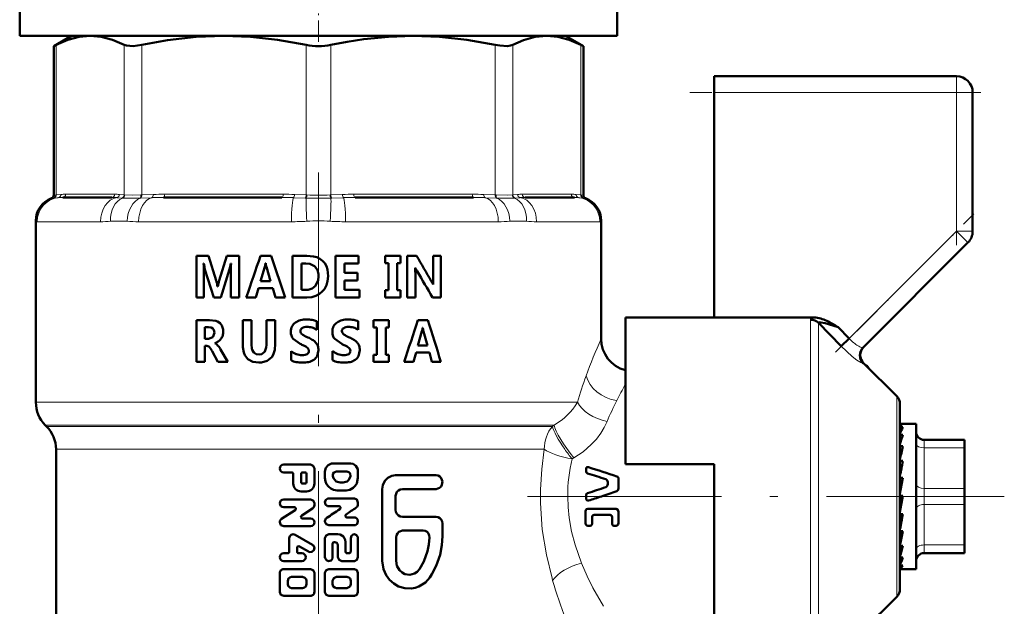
# Model space of a CAD drawing. Extents: x -1351 to 1763, y -1300 to 612.
# Tile 37 of 81: x -57 to 4, y -93 to -57. Entities that reach past the tile are written whole.
import ezdxf

# ---------------------------------------------------------------- set-up
doc = ezdxf.new("R2010")
doc.units = 0
doc.linetypes.add('DASHDOT', pattern=[18.5, 12, -3, 0.5, -3])

msp = doc.modelspace()

# ---------------------------------------------------------------- linework, layer by layer
at = {"color": 7, "linetype": 'DASHDOT', "lineweight": 18, "ltscale": 0.109586}
msp.add_line((-38.398, -58.139), (-38.398, -53.756), dxfattribs=at)
at = {"color": 7, "lineweight": 50}
for p, q in [((-56.898, -57.773), (-56.898, -55.773)), ((-19.898, -57.773), (-19.898, -55.773)), ((-56.898, -57.773), (-19.898, -57.773)), ((-53.698, -57.773), (-54.794, -58.406)), ((-52.534, -57.773), (-44.253, -57.773)), ((-44.253, -57.773), (-38.398, -57.773)), ((-38.398, -57.773), (-32.543, -57.773)), ((-32.543, -57.773), (-24.263, -57.773)), ((-23.098, -57.773), (-22.002, -58.406)), ((-54.642, -58.328), (-54.794, -58.406)), ((-54.794, -67.628), (-54.794, -58.406)), ((-22.002, -58.406), (-22.155, -58.328)), ((-22.002, -67.628), (-22.002, -58.406)), ((-13.898, -61.273), (-13.898, -60.273)), ((-13.898, -60.273), (1.102, -60.273)), ((-13.898, -75.202), (-13.898, -61.273)), ((2.102, -61.273), (2.102, -69.859)), ((-51.2, -67.773), (-54.237, -67.773)), ((-40.663, -67.773), (-47.996, -67.773)), ((-28.8, -67.773), (-36.133, -67.773)), ((-22.559, -67.773), (-25.597, -67.773)), ((-55.898, -80.445), (-55.898, -69.22)), ((-20.898, -69.22), (-20.898, -76.523)), ((-4.68, -77.055), (1.809, -70.566)), ((-45.95, -71.383), (-45.201, -71.383)), ((-45.95, -73.96), (-45.95, -71.383)), ((-45.511, -71.866), (-45.497, -71.866)), ((-45.201, -71.383), (-44.731, -72.911)), ((-44.546, -72.907), (-44.069, -71.383)), ((-44.069, -71.383), (-43.3, -71.383)), ((-43.828, -71.866), (-43.815, -71.866)), ((-43.3, -71.383), (-43.3, -73.96)), ((-41.984, -71.383), (-41.331, -71.383)), ((-41.679, -71.843), (-41.666, -71.843)), ((-41.331, -71.383), (-40.454, -73.96)), ((-40.006, -71.383), (-39.128, -71.383)), ((-40.006, -73.96), (-40.006, -71.383)), ((-39.448, -73.49), (-39.448, -71.853)), ((-39.448, -71.853), (-39.175, -71.853)), ((-37.356, -71.383), (-35.929, -71.383)), ((-37.356, -73.96), (-37.356, -71.383)), ((-36.798, -71.853), (-36.798, -72.43)), ((-36.798, -71.853), (-35.929, -71.853)), ((-35.929, -71.383), (-35.929, -71.853)), ((-34.273, -71.383), (-33.331, -71.383)), ((-34.273, -71.829), (-34.273, -71.383)), ((-34.273, -71.829), (-34.07, -71.829)), ((-34.07, -73.514), (-34.07, -71.829)), ((-33.531, -71.829), (-33.531, -73.514)), ((-33.531, -71.829), (-33.331, -71.829)), ((-33.331, -71.383), (-33.331, -71.829)), ((-32.902, -71.383), (-32.331, -71.383)), ((-32.902, -73.96), (-32.902, -71.383)), ((-31.308, -71.383), (-30.827, -71.383)), ((-31.308, -72.808), (-31.308, -71.383)), ((-30.827, -71.383), (-30.827, -73.96)), ((-45.491, -72.535), (-45.491, -73.96)), ((-44.879, -73.96), (-45.426, -72.226)), ((-43.902, -72.208), (-44.452, -73.96)), ((-43.835, -73.96), (-43.835, -72.418)), ((-41.988, -72.942), (-41.722, -72.067)), ((-41.625, -72.075), (-41.361, -72.942)), ((-36.798, -72.43), (-35.988, -72.43)), ((-35.988, -72.43), (-35.988, -72.901)), ((-32.414, -72.127), (-32.408, -72.127)), ((-41.988, -72.942), (-41.361, -72.942)), ((-36.798, -72.901), (-36.798, -73.49)), ((-36.798, -72.901), (-35.988, -72.901)), ((-32.401, -72.544), (-32.401, -73.96)), ((-44.648, -73.279), (-44.638, -73.279)), ((-42.106, -73.389), (-42.277, -73.96)), ((-42.106, -73.389), (-41.233, -73.389)), ((-41.059, -73.96), (-41.233, -73.389)), ((-39.448, -73.49), (-39.172, -73.49)), ((-36.798, -73.49), (-35.87, -73.49)), ((-35.87, -73.49), (-35.87, -73.96)), ((-34.273, -73.514), (-34.07, -73.514)), ((-34.273, -73.96), (-34.273, -73.514)), ((-33.531, -73.514), (-33.331, -73.514)), ((-33.331, -73.514), (-33.331, -73.96)), ((-31.302, -73.162), (-31.296, -73.162)), ((-45.95, -73.96), (-45.491, -73.96)), ((-44.879, -73.96), (-44.452, -73.96)), ((-43.835, -73.96), (-43.3, -73.96)), ((-42.867, -73.96), (-42.277, -73.96)), ((-41.059, -73.96), (-40.454, -73.96)), ((-40.006, -73.96), (-39.128, -73.96)), ((-37.356, -73.96), (-35.87, -73.96)), ((-34.273, -73.96), (-33.331, -73.96)), ((-32.902, -73.96), (-32.401, -73.96)), ((-31.342, -73.96), (-30.827, -73.96)), ((-45.95, -75.369), (-45.138, -75.369)), ((-45.95, -77.947), (-45.95, -75.369)), ((-43.086, -75.369), (-42.545, -75.369)), ((-43.086, -76.859), (-43.086, -75.369)), ((-42.545, -75.369), (-42.545, -76.867)), ((-41.625, -75.369), (-41.074, -75.369)), ((-41.625, -76.889), (-41.625, -75.369)), ((-41.074, -75.369), (-41.074, -76.832)), ((-38.511, -75.42), (-38.511, -75.958)), ((-35.946, -75.42), (-35.946, -75.958)), ((-34.988, -75.369), (-34.036, -75.369)), ((-34.988, -75.815), (-34.988, -75.369)), ((-34.036, -75.369), (-34.036, -75.815)), ((-32.245, -75.369), (-31.626, -75.369)), ((-19.398, -75.202), (-19.398, -84.273)), ((-13.898, -75.202), (-19.398, -75.202)), ((-7.708, -75.202), (-13.898, -75.202)), ((-6.036, -76.979), (-7.439, -75.535)), ((-45.441, -76.53), (-45.441, -75.798)), ((-45.441, -75.798), (-45.207, -75.798)), ((-44.843, -76.143), (-44.947, -76.42)), ((-34.988, -75.815), (-34.784, -75.815)), ((-34.784, -77.5), (-34.784, -75.815)), ((-34.238, -75.815), (-34.238, -77.5)), ((-34.238, -75.815), (-34.036, -75.815)), ((-32.249, -76.929), (-31.995, -76.054)), ((-31.955, -75.829), (-31.942, -75.829)), ((-31.903, -76.061), (-31.654, -76.929)), ((-6.568, -75.6), (-6.392, -75.701)), ((-6.392, -75.701), (-6.238, -75.791)), ((-6.238, -75.791), (-6.216, -75.804)), ((-6.216, -75.804), (-5.541, -76.502)), ((-45.441, -76.53), (-45.217, -76.53)), ((-44.947, -76.42), (-45.217, -76.53)), ((-44.816, -76.786), (-44.816, -76.793)), ((-39.533, -76.837), (-39.967, -76.529)), ((-36.962, -76.837), (-37.396, -76.529)), ((-6.036, -76.979), (-5.541, -76.502)), ((-45.441, -76.958), (-45.441, -77.947)), ((-45.441, -76.958), (-45.302, -76.958)), ((-44.621, -77.947), (-44.982, -77.282)), ((-44.459, -77.184), (-44.015, -77.947)), ((-40.098, -77.85), (-40.098, -77.274)), ((-38.404, -77.223), (-38.483, -77.586)), ((-37.527, -77.85), (-37.527, -77.274)), ((-35.84, -77.223), (-35.918, -77.586)), ((-32.362, -77.375), (-32.526, -77.947)), ((-32.362, -77.375), (-31.536, -77.375)), ((-32.249, -76.929), (-31.654, -76.929)), ((-31.373, -77.947), (-31.536, -77.375)), ((-45.95, -77.947), (-45.441, -77.947)), ((-44.621, -77.947), (-44.015, -77.947)), ((-34.988, -77.5), (-34.784, -77.5)), ((-34.988, -77.947), (-34.988, -77.5)), ((-34.988, -77.947), (-34.036, -77.947)), ((-34.238, -77.5), (-34.036, -77.5)), ((-34.036, -77.5), (-34.036, -77.947)), ((-33.102, -77.947), (-32.526, -77.947)), ((-31.373, -77.947), (-30.818, -77.947)), ((-2.603, -80.064), (-4.651, -78.016)), ((-4.488, -78.179), (-4.452, -78.165)), ((-4.449, -78.167), (-4.457, -78.21)), ((-4.452, -78.165), (-4.449, -78.167)), ((-4.333, -78.335), (-4.449, -78.167)), ((-2.398, -80.559), (-2.398, -91.987)), ((-55.234, -81.937), (-55.312, -81.859)), ((-2.376, -81.773), (-2.398, -81.775)), ((-2.398, -81.78), (-2.222, -81.78)), ((-2.398, -81.984), (-2.222, -81.984)), ((-2.376, -81.773), (-1.398, -81.773)), ((-1.398, -90.17), (-1.398, -81.773)), ((-2.398, -82.458), (-2.222, -82.458)), ((-2.398, -82.861), (-2.388, -83.039)), ((-0.898, -82.773), (1.602, -82.773)), ((1.602, -83.273), (1.602, -82.773)), ((-54.648, -83.352), (-54.648, -94.823)), ((-2.398, -83.171), (-2.222, -83.171)), ((-2.398, -83.482), (-2.372, -83.841)), ((1.602, -83.273), (1.602, -85.773)), ((-2.398, -83.652), (-2.377, -83.652)), ((-2.398, -84.079), (-2.222, -84.079)), ((1.602, -83.589), (1.602, -86.014)), ((-40.55, -84.298), (-38.896, -84.298)), ((-38.653, -84.543), (-38.653, -85.474)), ((-38.002, -85.119), (-38.002, -84.727)), ((-37.525, -84.237), (-36.406, -84.237)), ((-37.289, -84.727), (-36.636, -84.727)), ((-35.953, -84.727), (-35.953, -85.119)), ((-21.831, -84.518), (-21.831, -84.721)), ((-19.398, -84.273), (-13.898, -84.273)), ((-13.898, -84.273), (-13.898, -86.273)), ((-2.398, -84.278), (-2.348, -84.727)), ((-40.55, -84.788), (-40.063, -84.788)), ((-39.966, -85.474), (-39.966, -84.886)), ((-39.479, -85.376), (-39.479, -84.886)), ((-39.382, -84.788), (-39.236, -84.788)), ((-39.138, -84.886), (-39.138, -85.376)), ((-33.623, -84.961), (-31.113, -84.961)), ((-19.823, -85.77), (-19.823, -85.211)), ((-2.222, -85.125), (-2.398, -86.115)), ((-2.398, -85.125), (-2.222, -85.125)), ((-2.398, -85.2), (-2.31, -85.496)), ((-39.382, -85.474), (-39.236, -85.474)), ((-37.242, -85.903), (-36.682, -85.903)), ((-37.059, -85.413), (-36.863, -85.413)), ((-34.457, -90.262), (-34.457, -85.816)), ((-33.208, -85.816), (-31.113, -85.816)), ((-20.492, -85.512), (-20.492, -85.394)), ((-2.289, -85.496), (-2.31, -85.496)), ((1.602, -86.773), (1.602, -85.773)), ((-40.55, -86.453), (-38.896, -86.453)), ((-39.479, -85.963), (-39.138, -85.963)), ((-37.763, -86.392), (-36.179, -86.392)), ((-33.623, -86.244), (-33.623, -87.099)), ((-21.832, -86.4), (-21.831, -86.273)), ((-21.831, -86.273), (-21.831, -86.192)), ((-13.898, -86.273), (-13.898, -96.27)), ((-2.222, -86.243), (-2.398, -87.238)), ((-2.398, -86.243), (-2.222, -86.243)), ((-2.398, -87.184), (-2.31, -86.48)), ((-2.31, -86.48), (-2.268, -86.243)), ((1.602, -86.014), (1.602, -86.562)), ((1.602, -86.562), (1.602, -87.595)), ((-40.68, -87.662), (-39.84, -87.124)), ((-40.55, -86.943), (-39.893, -86.943)), ((-38.765, -87.015), (-39.44, -87.448)), ((-38.653, -86.698), (-38.653, -86.809)), ((-37.763, -86.882), (-37.124, -86.882)), ((-35.953, -86.637), (-35.953, -86.748)), ((-21.726, -87.031), (-19.977, -87.031)), ((1.602, -86.773), (1.602, -89.273)), ((-39.388, -87.629), (-38.896, -87.629)), ((-36.642, -87.568), (-36.179, -87.568)), ((-33.208, -87.526), (-31.113, -87.526)), ((-21.867, -87.936), (-21.867, -87.186)), ((-21.462, -87.962), (-21.462, -87.556)), ((-20.344, -87.402), (-21.325, -87.402)), ((-20.216, -87.962), (-20.216, -87.556)), ((-19.823, -87.898), (-19.823, -87.225)), ((-2.398, -88.121), (-2.34, -87.363)), ((-2.398, -87.363), (-2.222, -87.363)), ((1.602, -87.595), (1.602, -87.845)), ((-40.792, -87.874), (-40.792, -87.869)), ((-40.55, -88.119), (-38.896, -88.119)), ((-38.002, -87.813), (-38.002, -87.808)), ((-37.763, -88.058), (-36.179, -88.058)), ((-33.188, -88.381), (-31.914, -88.381)), ((-30.728, -87.954), (-30.728, -88.723)), ((-21.577, -88.088), (-21.726, -88.088)), ((-19.977, -88.088), (-20.111, -88.088)), ((1.602, -87.845), (1.602, -87.849)), ((1.602, -87.848), (1.602, -88.481)), ((-40.209, -89.686), (-40.209, -88.854)), ((-39.844, -88.641), (-38.774, -89.264)), ((-38.002, -90.029), (-38.002, -88.854)), ((-37.763, -88.609), (-37.195, -88.609)), ((-36.406, -89.686), (-36.406, -88.854)), ((-35.953, -88.854), (-35.953, -90.029)), ((-33.593, -90.262), (-33.593, -88.809)), ((-2.398, -88.685), (-2.375, -88.415)), ((-2.398, -88.943), (-2.368, -88.415)), ((-2.398, -88.415), (-2.222, -88.415)), ((-39.722, -89.448), (-39.722, -89.686)), ((-39.017, -89.688), (-39.576, -89.363)), ((-37.525, -89.196), (-37.525, -90.029)), ((-37.431, -89.099), (-37.383, -89.099)), ((-37.195, -90.029), (-37.195, -89.294)), ((-36.729, -89.099), (-36.729, -89.686)), ((-2.398, -89.4), (-2.394, -89.332)), ((-2.398, -89.596), (-2.385, -89.332)), ((-2.398, -89.332), (-2.222, -89.332)), ((1.602, -89.639), (1.602, -89.273)), ((-40.55, -89.784), (-40.307, -89.784)), ((-39.625, -89.784), (-39.43, -89.784)), ((-36.636, -89.784), (-36.498, -89.784)), ((-2.398, -90.057), (-2.222, -90.057)), ((-2.222, -90.057), (-2.26, -90.17)), ((-1.398, -90.773), (-1.398, -90.17)), ((1.602, -89.773), (-0.898, -89.773)), ((1.602, -89.773), (1.602, -89.639)), ((-40.55, -90.274), (-39.43, -90.274)), ((-40.55, -90.764), (-38.896, -90.764)), ((-37.763, -90.764), (-36.179, -90.764)), ((-36.961, -90.274), (-36.179, -90.274)), ((-2.398, -90.544), (-2.222, -90.544)), ((-2.398, -90.762), (-2.222, -90.762)), ((-2.277, -90.773), (-1.398, -90.773)), ((-40.792, -92.185), (-40.792, -91.009)), ((-40.063, -91.254), (-39.382, -91.254)), ((-38.653, -91.009), (-38.653, -92.185)), ((-38.002, -92.185), (-38.002, -91.009)), ((-37.289, -91.254), (-36.636, -91.254)), ((-35.953, -91.009), (-35.953, -92.185)), ((-40.307, -91.695), (-40.307, -91.499)), ((-40.063, -91.94), (-39.382, -91.94)), ((-39.138, -91.499), (-39.138, -91.695)), ((-37.525, -91.695), (-37.525, -91.499)), ((-37.289, -91.94), (-36.636, -91.94)), ((-36.406, -91.499), (-36.406, -91.695)), ((-40.55, -92.429), (-38.896, -92.429)), ((-37.763, -92.429), (-36.179, -92.429)), ((-2.603, -92.482), (-4.651, -94.53))]:
    msp.add_line(p, q, dxfattribs=at)
at = {"color": 7, "lineweight": 18}
for p, q in [((-54.642, -58.328), (-54.642, -67.615)), ((-50.425, -67.615), (-50.425, -58.328)), ((-49.343, -58.328), (-49.343, -67.615)), ((-39.164, -67.615), (-39.164, -58.328)), ((-37.633, -58.328), (-37.633, -67.615)), ((-27.454, -67.615), (-27.454, -58.328)), ((-26.371, -58.328), (-26.371, -67.615)), ((-22.155, -67.615), (-22.155, -58.328)), ((1.102, -60.273), (1.102, -61.273)), ((1.102, -61.273), (-13.898, -61.273)), ((1.102, -69.859), (1.102, -61.273)), ((1.102, -61.273), (2.102, -61.273)), ((-54.794, -67.628), (-54.663, -67.617)), ((-54.663, -67.617), (-54.642, -67.615)), ((-54.642, -67.615), (-54.348, -67.586)), ((-54.052, -67.573), (-51.015, -67.573)), ((-50.719, -67.586), (-50.425, -67.615)), ((-50.425, -67.615), (-50.403, -67.617)), ((-49.395, -67.617), (-49.343, -67.615)), ((-49.343, -67.615), (-48.634, -67.586)), ((-47.92, -67.573), (-40.587, -67.573)), ((-39.872, -67.586), (-39.164, -67.615)), ((-39.164, -67.615), (-39.111, -67.617)), ((-37.685, -67.617), (-37.633, -67.615)), ((-37.633, -67.615), (-36.924, -67.586)), ((-36.21, -67.573), (-28.877, -67.573)), ((-28.162, -67.586), (-27.454, -67.615)), ((-27.454, -67.615), (-27.402, -67.617)), ((-26.393, -67.617), (-26.371, -67.615)), ((-26.371, -67.615), (-26.078, -67.586)), ((-25.782, -67.573), (-22.744, -67.573)), ((-22.448, -67.586), (-22.155, -67.615)), ((-22.155, -67.615), (-22.134, -67.617)), ((-22.134, -67.617), (-22.002, -67.628)), ((-54.795, -67.809), (-54.924, -67.815)), ((-54.774, -67.807), (-54.795, -67.809)), ((-54.509, -67.785), (-54.774, -67.807)), ((-50.563, -67.807), (-50.885, -67.785)), ((-50.536, -67.809), (-50.563, -67.807)), ((-49.392, -67.807), (-49.448, -67.809)), ((-48.695, -67.785), (-49.392, -67.807)), ((-39.226, -67.807), (-39.946, -67.785)), ((-39.168, -67.809), (-39.226, -67.807)), ((-37.57, -67.807), (-37.629, -67.809)), ((-36.85, -67.785), (-37.57, -67.807)), ((-27.404, -67.807), (-28.101, -67.785)), ((-27.348, -67.809), (-27.404, -67.807)), ((-26.233, -67.807), (-26.26, -67.809)), ((-25.912, -67.785), (-26.233, -67.807)), ((-22.022, -67.807), (-22.288, -67.785)), ((-22.002, -67.809), (-22.022, -67.807)), ((-21.873, -67.815), (-22.002, -67.809)), ((-55.883, -69.247), (-55.898, -69.22)), ((-55.818, -69.273), (-51.9, -69.273)), ((-50.253, -69.247), (-51.272, -69.247)), ((-49.532, -69.273), (-40.072, -69.273)), ((-36.724, -69.273), (-27.264, -69.273)), ((-25.525, -69.247), (-26.544, -69.247)), ((-24.897, -69.273), (-20.979, -69.273)), ((-20.898, -69.22), (-20.913, -69.247)), ((-5.541, -76.502), (1.102, -69.859)), ((1.102, -69.859), (1.809, -70.566)), ((1.102, -69.859), (2.102, -69.859)), ((-7.934, -86.273), (-7.934, -75.336)), ((-7.439, -75.535), (-7.439, -86.273)), ((-55.898, -80.445), (-22.366, -80.445)), ((-2.603, -86.273), (-2.603, -80.064)), ((-55.312, -81.859), (-23.811, -81.859)), ((-55.234, -81.937), (-23.914, -81.937)), ((-23.914, -81.937), (-23.811, -81.859)), ((-0.898, -83.273), (-0.898, -82.773)), ((-54.648, -83.352), (-44.605, -83.352)), ((-44.605, -83.352), (-24.675, -83.352)), ((-24.675, -83.352), (-24.418, -83.352)), ((-0.898, -83.273), (-0.898, -85.773)), ((1.602, -83.273), (-0.898, -83.273)), ((-22.591, -83.889), (-22.697, -83.951)), ((-0.898, -86.773), (-0.898, -85.773)), ((-0.898, -85.773), (1.602, -85.773)), ((-7.934, -97.211), (-7.934, -86.273)), ((-7.439, -86.273), (-7.439, -97.011)), ((-2.603, -92.482), (-2.603, -86.273)), ((-0.898, -86.773), (-0.898, -89.273)), ((1.602, -86.773), (-0.898, -86.773)), ((-0.898, -89.639), (-0.898, -89.273)), ((-0.898, -89.273), (1.602, -89.273)), ((-0.898, -89.773), (-0.898, -89.639)), ((-23.902, -91.474), (-23.94, -91.338))]:
    msp.add_line(p, q, dxfattribs=at)
at = {"color": 7, "linetype": 'DASHDOT', "lineweight": 18, "ltscale": 0.257574}
msp.add_line((1.102, -70.718), (1.102, -60.415), dxfattribs=at)
at = {"color": 7, "linetype": 'DASHDOT', "lineweight": 18, "ltscale": 0.450015}
msp.add_line((2.602, -61.273), (-15.399, -61.273), dxfattribs=at)
at = {"color": 7, "linetype": 'DASHDOT', "lineweight": 18}
for p, q in [((-38.398, -66.218), (-38.398, -102.133)), ((-25.452, -86.273), (4.061, -86.273))]:
    msp.add_line(p, q, dxfattribs=at)
at = {"color": 7, "linetype": 'DASHDOT', "lineweight": 18, "ltscale": 0.302371}
msp.add_line((-6.384, -77.345), (2.168, -68.793), dxfattribs=at)
at = {"color": 7, "lineweight": 50}
for points in [[(-52.534, -57.773), (-53.213, -57.832), (-53.909, -58.014), (-54.642, -58.328)], [(-50.425, -58.328), (-51.159, -58.014), (-51.855, -57.833), (-52.534, -57.773)], [(-44.253, -57.773), (-45.975, -57.838), (-47.745, -58.039), (-49.343, -58.328)], [(-39.164, -58.328), (-40.932, -58.014), (-42.614, -57.833), (-44.253, -57.773)], [(-32.543, -57.773), (-34.073, -57.825), (-35.601, -57.977), (-36.62, -58.133), (-37.633, -58.328)], [(-27.454, -58.328), (-29.222, -58.014), (-30.903, -57.833), (-32.543, -57.773)], [(-24.263, -57.773), (-24.976, -57.838), (-25.709, -58.039), (-26.371, -58.328)], [(-22.155, -58.328), (-22.888, -58.014), (-23.584, -57.833), (-24.263, -57.773)], [(-49.343, -58.328), (-49.878, -58.403), (-50.281, -58.378), (-50.425, -58.328)], [(-26.371, -58.328), (-26.516, -58.378), (-26.7, -58.403), (-27.169, -58.378), (-27.454, -58.328)], [(-39.175, -71.853), (-38.929, -71.881), (-38.647, -72.023), (-38.6, -72.065)], [(-39.128, -71.383), (-38.712, -71.42), (-38.51, -71.475), (-38.319, -71.562), (-38.148, -71.686), (-38.01, -71.845), (-37.911, -72.032), (-37.847, -72.233), (-37.806, -72.639)], [(-38.6, -72.065), (-38.463, -72.272), (-38.402, -72.52), (-38.395, -72.645)], [(-38.395, -72.645), (-38.422, -72.907), (-38.602, -73.263)], [(-37.806, -72.639), (-37.834, -72.954), (-37.907, -73.208), (-38.032, -73.44), (-38.167, -73.601)], [(-38.602, -73.263), (-38.8, -73.412), (-39.046, -73.482), (-39.172, -73.49)], [(-38.167, -73.601), (-38.329, -73.736), (-38.561, -73.86), (-38.815, -73.933), (-39.128, -73.96)], [(-45.138, -75.369), (-44.758, -75.416), (-44.645, -75.457), (-44.49, -75.556), (-44.374, -75.702), (-44.3, -75.944), (-44.291, -76.069)], [(-7.439, -75.535), (-7.442, -75.52), (-7.435, -75.508), (-7.422, -75.499), (-7.387, -75.493), (-7.289, -75.499), (-7.034, -75.553), (-6.216, -75.804)], [(-45.207, -75.798), (-45.043, -75.821), (-44.944, -75.875), (-44.875, -75.968), (-44.843, -76.143)], [(-42.102, -77.994), (-42.462, -77.947), (-42.767, -77.785), (-42.96, -77.528), (-43.022, -77.366), (-43.077, -77.026), (-43.086, -76.859)], [(-42.545, -76.867), (-42.521, -77.121), (-42.496, -77.207), (-42.406, -77.366), (-42.257, -77.466), (-42.082, -77.494)], [(-41.074, -76.832), (-41.106, -77.204), (-41.201, -77.505), (-41.297, -77.662), (-41.567, -77.883), (-41.925, -77.984), (-42.102, -77.994)], [(-42.082, -77.494), (-41.914, -77.468), (-41.716, -77.308), (-41.637, -77.06), (-41.625, -76.889)], [(-38.896, -84.298), (-38.723, -84.371), (-38.653, -84.543)], [(-38.002, -84.727), (-37.951, -84.507), (-37.806, -84.332), (-37.598, -84.243), (-37.525, -84.237)], [(-37.521, -85.021), (-37.514, -84.895), (-37.444, -84.787), (-37.289, -84.727)], [(-36.636, -84.727), (-36.517, -84.762), (-36.433, -84.857), (-36.411, -85.021)], [(-36.406, -84.237), (-36.262, -84.262), (-36.079, -84.387), (-35.973, -84.581), (-35.953, -84.727)], [(-37.242, -85.903), (-37.48, -85.863), (-37.643, -85.783), (-37.784, -85.667), (-37.893, -85.52), (-37.967, -85.353), (-38.002, -85.119)], [(-37.059, -85.413), (-37.305, -85.34), (-37.479, -85.144), (-37.521, -85.021)], [(-36.411, -85.021), (-36.521, -85.252), (-36.618, -85.338), (-36.863, -85.413)], [(-35.953, -85.119), (-36.028, -85.466), (-36.12, -85.62), (-36.245, -85.747), (-36.452, -85.864), (-36.682, -85.903)], [(-34.457, -85.816), (-34.42, -85.567), (-34.297, -85.313), (-34.111, -85.123), (-33.858, -84.996), (-33.623, -84.961)], [(-31.113, -84.961), (-30.994, -84.982), (-30.881, -85.047), (-30.797, -85.144), (-30.73, -85.345), (-30.754, -85.544), (-30.814, -85.659), (-30.902, -85.747), (-31.113, -85.816)], [(-20.492, -85.394), (-20.502, -85.325), (-20.55, -85.245), (-20.61, -85.208)], [(-19.931, -85.033), (-19.876, -85.069), (-19.832, -85.146), (-19.823, -85.211)], [(-33.208, -85.816), (-33.334, -85.837), (-33.45, -85.897), (-33.542, -85.991), (-33.623, -86.244)], [(-20.61, -85.699), (-20.55, -85.661), (-20.502, -85.581), (-20.492, -85.512)], [(-19.823, -85.77), (-19.84, -85.857), (-19.931, -85.95)], [(-38.896, -86.453), (-38.723, -86.526), (-38.653, -86.698)], [(-37.763, -86.882), (-37.838, -86.87), (-37.959, -86.777), (-38.002, -86.631), (-37.951, -86.487), (-37.825, -86.401), (-37.763, -86.392)], [(-36.179, -86.392), (-36.016, -86.468), (-35.953, -86.637)], [(-21.684, -86.526), (-21.728, -86.53), (-21.789, -86.501), (-21.825, -86.444), (-21.832, -86.4)], [(-37.074, -87.063), (-37.042, -87.026), (-37.031, -86.977), (-37.044, -86.93), (-37.079, -86.895), (-37.124, -86.882)], [(-33.623, -87.099), (-33.601, -87.232), (-33.542, -87.352), (-33.449, -87.446), (-33.333, -87.506), (-33.208, -87.526)], [(-21.867, -87.186), (-21.853, -87.118), (-21.811, -87.062), (-21.726, -87.031)], [(-19.977, -87.031), (-19.862, -87.096), (-19.823, -87.224)], [(-36.692, -87.387), (-36.724, -87.424), (-36.735, -87.473), (-36.721, -87.52), (-36.687, -87.556), (-36.642, -87.568)], [(-36.179, -87.568), (-36.107, -87.581), (-35.992, -87.675), (-35.953, -87.819), (-35.999, -87.961), (-36.118, -88.048), (-36.179, -88.058)], [(-31.113, -87.526), (-30.994, -87.547), (-30.887, -87.607), (-30.802, -87.701), (-30.747, -87.821), (-30.728, -87.954)], [(-21.325, -87.402), (-21.425, -87.451), (-21.462, -87.556)], [(-20.216, -87.556), (-20.249, -87.453), (-20.344, -87.402)], [(-40.55, -88.119), (-40.722, -88.047), (-40.792, -87.874)], [(-37.763, -88.058), (-37.933, -87.984), (-38.002, -87.813)], [(-33.593, -88.809), (-33.573, -88.677), (-33.516, -88.558), (-33.426, -88.464), (-33.188, -88.381)], [(-31.914, -88.381), (-31.791, -88.404), (-31.681, -88.466), (-31.595, -88.564), (-31.542, -88.686), (-31.525, -88.821)], [(-21.726, -88.088), (-21.793, -88.07), (-21.853, -88.002), (-21.867, -87.936)], [(-21.462, -87.962), (-21.473, -88.017), (-21.523, -88.073), (-21.577, -88.088)], [(-20.111, -88.088), (-20.189, -88.046), (-20.216, -87.962)], [(-19.823, -87.898), (-19.848, -88.002), (-19.88, -88.046), (-19.977, -88.088)], [(-38.002, -88.854), (-37.932, -88.681), (-37.763, -88.609)], [(-37.195, -88.609), (-37.048, -88.633), (-36.86, -88.757), (-36.749, -88.953), (-36.729, -89.099)], [(-36.406, -88.854), (-36.365, -88.713), (-36.249, -88.621), (-36.176, -88.609), (-36.038, -88.662), (-35.962, -88.788), (-35.953, -88.854)], [(-31.525, -88.821), (-31.559, -89.24), (-31.641, -89.653), (-31.876, -90.306), (-32.149, -90.775)], [(-30.728, -88.723), (-30.761, -89.287), (-30.874, -89.892), (-31.106, -90.57), (-31.377, -91.09), (-31.505, -91.288)], [(-38.774, -89.264), (-38.716, -89.312), (-38.655, -89.453), (-38.688, -89.603), (-38.805, -89.703), (-38.958, -89.712), (-39.017, -89.688)], [(-37.195, -89.294), (-37.215, -89.207), (-37.272, -89.136), (-37.383, -89.099)], [(-37.525, -90.029), (-37.537, -90.104), (-37.624, -90.228), (-37.77, -90.274), (-37.912, -90.22), (-37.994, -90.091), (-38.002, -90.029)], [(-36.961, -90.274), (-37.129, -90.2), (-37.195, -90.029)], [(-36.729, -89.686), (-36.712, -89.743), (-36.679, -89.774), (-36.636, -89.784)], [(-35.953, -90.029), (-36.017, -90.2), (-36.179, -90.274)], [(-38.896, -90.764), (-38.723, -90.837), (-38.653, -91.009)], [(-38.002, -91.009), (-37.932, -90.836), (-37.763, -90.764)], [(-36.179, -90.764), (-36.016, -90.839), (-35.953, -91.009)], [(-31.505, -91.288), (-31.781, -91.595), (-32.19, -91.85), (-32.423, -91.927), (-32.643, -91.965), (-33.049, -91.952), (-33.442, -91.836), (-33.744, -91.664), (-34.005, -91.432), (-34.215, -91.149), (-34.381, -90.772), (-34.457, -90.262)], [(-32.149, -90.775), (-32.284, -90.927), (-32.453, -91.04), (-32.744, -91.116), (-33.044, -91.072), (-33.226, -90.977), (-33.381, -90.838), (-33.54, -90.565), (-33.593, -90.262)], [(-40.307, -91.499), (-40.26, -91.355), (-40.173, -91.28), (-40.063, -91.254)], [(-39.382, -91.254), (-39.238, -91.301), (-39.164, -91.389), (-39.138, -91.499)], [(-37.525, -91.499), (-37.458, -91.328), (-37.289, -91.254)], [(-36.636, -91.254), (-36.53, -91.281), (-36.448, -91.358), (-36.406, -91.499)], [(-40.063, -91.94), (-40.174, -91.913), (-40.28, -91.806), (-40.307, -91.695)], [(-39.138, -91.695), (-39.184, -91.839), (-39.272, -91.913), (-39.382, -91.94)], [(-37.289, -91.94), (-37.397, -91.912), (-37.482, -91.837), (-37.525, -91.695)], [(-36.406, -91.695), (-36.435, -91.814), (-36.471, -91.865), (-36.636, -91.94)], [(-40.55, -92.429), (-40.722, -92.357), (-40.792, -92.185)], [(-37.763, -92.429), (-37.933, -92.356), (-38.002, -92.185)], [(-35.953, -92.185), (-36.017, -92.355), (-36.179, -92.429)]]:
    msp.add_lwpolyline(points, dxfattribs=at)
at = {"color": 7, "lineweight": 18}
for points in [[(-50.403, -67.617), (-49.892, -67.628), (-49.395, -67.617)], [(-27.402, -67.617), (-26.704, -67.627), (-26.393, -67.617)], [(-7.708, -75.202), (-7.874, -75.26), (-7.916, -75.292), (-7.928, -75.309), (-7.934, -75.336)], [(-4.68, -78.041), (-4.686, -78.044), (-4.706, -78.043), (-4.819, -77.993), (-5.072, -77.83), (-5.362, -77.606), (-6.036, -76.979)], [(-4.784, -77.049), (-4.72, -77.063), (-4.699, -77.063), (-4.684, -77.058), (-4.68, -77.055)], [(-20.533, -81.64), (-20.706, -82.004), (-20.922, -82.358), (-21.195, -82.719), (-21.507, -83.06), (-22.017, -83.503), (-22.591, -83.889)], [(-23.94, -91.338), (-24.288, -89.895), (-24.541, -88.323), (-24.657, -86.678), (-24.656, -85.836), (-24.58, -84.584), (-24.418, -83.352)], [(-22.971, -86.273), (-22.948, -86.937), (-22.882, -87.592), (-22.73, -88.449), (-22.517, -89.272), (-22.118, -90.408)], [(-22.118, -90.408), (-21.774, -91.196), (-21.412, -91.924), (-20.76, -93.07)]]:
    msp.add_lwpolyline(points, dxfattribs=at)
at = {"color": 7, "lineweight": 50}
for centre, radius, start, end in [((-38.408, -54.669), 3.737, 258.33698, 270.15353), ((-38.387, -54.68), 3.726, 269.8245, 281.67459), ((1.102, -61.273), 1, 0, 90), ((-54.994, -67.628), 0.2, 290.51672, 0.00001), ((-21.802, -67.628), 0.2, 179.99999, 249.48328), ((-54.398, -69.22), 1.5, 110.51769, 180.00001), ((-22.398, -69.22), 1.5, 0, 69.48231), ((1.102, -69.859), 1, 315, 360), ((-58.293, -72.597), 12.803, 0.27812, 3.27248), ((-41.544, -71.281), 3.996, 188.41629, 193.67291), ((-46.848, -71.392), 3.057, 344.52564, 351.07957), ((-35.24, -72.454), 8.595, 176.08016, 179.76205), ((643.321, -307.464), 724.83, 160.991657, 161.207026), ((-42.736, -71.758), 1.06, 343.02763, 355.41018), ((-40.457, -71.748), 1.212, 184.47593, 195.61558), ((-191.039, -164.972), 184.248, 29.96272, 30.52762), ((-37.261, -72.479), 4.859, 359.23308, 4.15364), ((-30.146, -71.027), 2.515, 205.93385, 211.48778), ((-187.964, -164.651), 180.984, 30.07253, 30.66678), ((-47.044, -73.621), 2.42, 8.12644, 17.07411), ((-40.609, -74.08), 4.108, 163.41774, 168.76436), ((-34.694, -74.868), 3.797, 26.69983, 30.30903), ((-28.032, -72.878), 3.276, 178.77531, 184.9751), ((-39.433, -76.061), 0.678, 124.77175, 152.003), ((-39.29, -76.281), 0.941, 103.40275, 124.25066), ((-39.142, -76.872), 1.55, 89.69126, 103.67975), ((-39.117, -77.562), 2.241, 81.56463, 90.41391), ((-39, -76.686), 1.357, 68.86085, 81.00685), ((-36.861, -76.062), 0.68, 124.73372, 151.92192), ((-36.718, -76.283), 0.943, 103.43429, 124.22882), ((-36.572, -76.865), 1.543, 89.70412, 103.71182), ((-36.547, -77.532), 2.211, 81.50969, 90.42308), ((-36.43, -76.661), 1.332, 68.67521, 80.94452), ((-512.281, 82.796), 505.422, 341.4558, 341.76374), ((-427.679, -200.95), 415.485, 17.22041, 17.59294), ((-7.728, -76.624), 1.422, 72.78179, 89.16386), ((-8.102, -77.847), 2.701, 64.27076, 72.88336), ((-9.532, -80.862), 6.039, 60.60729, 64.46854), ((-45.104, -76.074), 0.813, 342.50196, 0.29965), ((-39.384, -76.067), 0.725, 153.36753, 181.74906), ((-39.415, -76.109), 0.695, 178.38725, 217.25931), ((-39.321, -76.038), 0.201, 148.57134, 180.63945), ((-39.305, -76.042), 0.217, 179.68565, 211.92726), ((-39.268, -76.08), 0.268, 121.82002, 146.97312), ((-39.164, -75.937), 0.392, 214.13061, 233.93975), ((-39.175, -76.244), 0.457, 102.88236, 120.80975), ((-39.108, -76.552), 0.772, 89.66809, 102.68801), ((-39.111, -76.904), 1.124, 82.07243, 89.5968), ((-39.122, -76.959), 1.18, 74.16526, 81.90311), ((-39.107, -76.889), 1.109, 65.52916, 73.93207), ((-39.011, -76.671), 0.871, 54.91428, 65.30756), ((-36.816, -76.067), 0.723, 153.28813, 181.74669), ((-36.846, -76.109), 0.693, 178.39483, 217.35587), ((-36.75, -76.038), 0.201, 148.61505, 180.63986), ((-36.733, -76.042), 0.218, 179.68452, 211.88221), ((-36.697, -76.079), 0.268, 121.8865, 147.02055), ((-36.593, -75.937), 0.393, 214.08376, 233.86852), ((-36.605, -76.243), 0.455, 102.93216, 120.87423), ((-36.538, -76.546), 0.766, 89.67196, 102.73501), ((-36.541, -76.891), 1.111, 82.02631, 89.59624), ((-36.552, -76.942), 1.163, 74.05423, 81.85456), ((-36.536, -76.871), 1.091, 65.33987, 73.81725), ((-36.442, -76.658), 0.858, 54.64403, 65.11281), ((-33.063, -75.745), 1.111, 343.88409, 355.66979), ((-30.668, -75.735), 1.277, 184.22953, 194.78399), ((-45.06, -76.008), 0.815, 287.36, 304.22052), ((-44.935, -77.112), 0.34, 49.94614, 69.55173), ((-44.996, -76.102), 0.702, 304.27085, 323.03525), ((-45.008, -76.097), 0.714, 323.35484, 342.00279), ((-38.787, -75.424), 1.029, 233.77097, 243.40599), ((-37.717, -73.302), 3.405, 243.28491, 246.92442), ((-39.927, -78.469), 2.214, 58.91788, 66.73165), ((-39.297, -77.418), 0.989, 43.44539, 58.69549), ((-39.06, -77.182), 0.654, 20.92908, 42.70323), ((-36.216, -75.425), 1.029, 233.70146, 243.31829), ((-35.137, -73.295), 3.416, 243.19859, 246.81263), ((-37.348, -78.436), 2.18, 58.72772, 66.62222), ((-36.728, -77.408), 0.979, 43.17278, 58.49531), ((-36.497, -77.179), 0.654, 20.70908, 42.41427), ((-18.898, -76.523), 2, 179.99928, 255.52438), ((-45.303, -77.147), 0.189, 61.74048, 89.7693), ((-45.375, -77.257), 0.319, 41.3339, 59.66329), ((-45.72, -77.555), 0.775, 31.67538, 41.00987), ((-47.128, -78.423), 2.43, 27.99368, 31.66049), ((-45.225, -77.452), 0.787, 40.03249, 49.73531), ((-45.672, -77.824), 1.368, 33.80718, 39.87799), ((-46.438, -78.335), 2.289, 30.18794, 33.76896), ((-39.398, -76.481), 1.058, 228.56936, 249.32751), ((-41.918, -82.448), 6.097, 64.77096, 66.96783), ((-39.836, -78.04), 1.222, 55.75324, 64.98282), ((-39.407, -77.412), 0.461, 36.19879, 55.96075), ((-39.23, -77.256), 0.244, 302.79027, 329.85191), ((-39.224, -77.272), 0.23, 359.21487, 34.95536), ((-39.214, -77.275), 0.22, 331.89029, 359.86072), ((-39.179, -77.207), 0.775, 358.85423, 19.56059), ((-36.825, -76.475), 1.064, 228.66758, 249.33649), ((-39.302, -82.334), 5.974, 64.70397, 66.94198), ((-37.263, -78.03), 1.212, 55.63335, 64.91533), ((-36.837, -77.41), 0.459, 36.03949, 55.83077), ((-36.661, -77.257), 0.243, 302.93707, 330.00891), ((-36.656, -77.272), 0.231, 359.20117, 34.78164), ((-36.646, -77.275), 0.221, 332.0372, 359.87065), ((-36.622, -77.207), 0.782, 358.8592, 19.36256), ((-4.185, -77.548), 0.699, 135.10669, 224.92091), ((-4.157, -77.521), 0.699, 134.94293, 225.05628), ((-39.569, -76.812), 1.165, 242.99036, 259.60555), ((-39.395, -75.922), 2.072, 259.31322, 270.11515), ((-39.41, -76.512), 1.024, 249.37485, 269.76367), ((-39.406, -76.741), 0.795, 269.38228, 282.79555), ((-39.38, -76.255), 1.739, 269.66936, 282.23681), ((-39.332, -77.085), 0.443, 283.29222, 301.83034), ((-39.196, -77.062), 0.911, 281.68018, 303.23678), ((-39.063, -77.279), 0.656, 303.91006, 332.12528), ((-36.996, -76.805), 1.172, 243.06298, 259.60465), ((-36.824, -75.922), 2.072, 259.31201, 270.10571), ((-36.839, -76.512), 1.024, 249.37311, 269.74535), ((-36.835, -76.747), 0.789, 269.3753, 282.83709), ((-36.809, -76.272), 1.722, 269.65868, 282.29486), ((-36.761, -77.088), 0.439, 283.34143, 301.95739), ((-36.626, -77.074), 0.899, 281.74528, 303.45922), ((-36.497, -77.283), 0.653, 304.16998, 332.40433), ((-53.898, -80.445), 2, 180.00001, 225), ((-3.098, -80.559), 0.7, 0, 45), ((-56.648, -83.352), 2, 0, 45.00012), ((-0.096, -83.141), 2.42, 151.44313, 161.95172), ((-0.898, -82.273), 0.5, 180.00001, 270), ((6.084, -85.146), 8.73, 162.06661, 166.30533), ((19.993, -88.502), 22.845, 166.50482, 168.55098), ((51.023, -94.739), 54.301, 168.67925, 169.6696), ((-40.547, -84.543), 0.245, 90.53216, 269.46776), ((-21.733, -84.567), 0.11, 63.6512, 153.49535), ((-21.706, -84.725), 0.124, 177.98235, 251.33665), ((-35.291, -129.727), 47.26, 71.03444, 73.2665), ((-40.062, -84.883), 0.0951, 358.59965, 90.8587), ((-39.383, -84.884), 0.0952, 89.19044, 181.33302), ((-39.234, -84.884), 0.0951, 358.72536, 90.89447), ((-37.696, -136.425), 53.992, 71.55132, 72.81749), ((-39.478, -85.476), 0.487, 179.71049, 269.90748), ((-39.383, -85.378), 0.0952, 178.77381, 270.92457), ((-39.234, -85.378), 0.0952, 269.22045, 1.38122), ((-39.14, -85.478), 0.486, 270.182, 0.47549), ((-40.29, -27.113), 61.802, 287.46068, 288.56806), ((-35.947, -40.111), 48.557, 288.06797, 289.25902), ((-40.547, -86.698), 0.245, 90.53216, 269.46776), ((-21.704, -86.187), 0.126, 109.42029, 182.42348), ((-44.878, -12.088), 77.968, 287.30673, 287.92047), ((-39.892, -87.041), 0.0968, 301.90611, 90.39276), ((-38.895, -86.812), 0.241, 302.38461, 0.67006), ((-95.135, 0.202), 104.815, 303.10281, 303.63758), ((-74.146, -31.826), 67.007, 303.98417, 304.64093), ((-36.2, -86.754), 0.246, 305.35713, 1.39685), ((-40.551, -87.866), 0.241, 122.34516, 180.65785), ((-39.389, -87.531), 0.0968, 121.92035, 270.35894), ((-38.898, -87.874), 0.245, 270.60051, 89.39939), ((-37.759, -87.804), 0.242, 122.89783, 180.75733), ((-64.558, -76.124), 63.341, 348.91647, 349.77918), ((-39.966, -88.851), 0.242, 59.83576, 180.54238), ((-28.128, -83.285), 26.409, 346.97796, 348.80018), ((-39.626, -89.446), 0.096, 59.27318, 181.0604), ((-37.431, -89.193), 0.0939, 89.97199, 182.11887), ((-12.357, -86.953), 10.41, 343.06294, 346.78862), ((-40.547, -90.029), 0.245, 90.53216, 269.46776), ((-40.305, -89.688), 0.0951, 269.02489, 1.29162), ((-39.626, -89.689), 0.0952, 178.60973, 270.86919), ((-39.432, -90.029), 0.245, 270.3401, 89.65985), ((-36.5, -89.692), 0.0925, 271.01266, 3.1943), ((-4.844, -89.291), 2.729, 333.67343, 341.20675), ((-0.898, -90.273), 0.5, 90, 180.00001), ((-40.55, -91.005), 0.241, 89.82869, 180.82325), ((-2.276, -90.623), 0.15, 248.00655, 269.61846), ((-2.278, -90.625), 0.148, 270.3147, 292.09231), ((-3.098, -91.987), 0.7, 314.9998, 360), ((-38.895, -92.188), 0.241, 269.84451, 0.86003)]:
    msp.add_arc(centre, radius, start, end, dxfattribs=at)
at = {"color": 7, "lineweight": 18}
for centre, radius, start, end in [((-54.859, -67.624), 0.196, 289.20109, 2.07686), ((-54.837, -67.623), 0.195, 288.84479, 2.60724), ((-54.541, -67.596), 0.192, 279.68886, 3.05589), ((-54.065, -70.701), 3.128, 89.75925, 95.18705), ((-51.002, -70.701), 3.128, 84.81295, 90.24075), ((-50.918, -67.59), 0.199, 279.76018, 1.04317), ((-50.628, -67.616), 0.202, 288.63761, 0.50689), ((-50.605, -67.62), 0.202, 289.98829, 0.85405), ((-47.952, -85.754), 18.18, 89.89855, 92.15083), ((-40.555, -85.754), 18.18, 87.84917, 90.10144), ((-38.398, -44.788), 22.84, 268.21094, 271.78787), ((-36.242, -85.754), 18.18, 89.89855, 92.15083), ((-28.844, -85.754), 18.18, 87.84917, 90.10144), ((-26.191, -67.62), 0.202, 179.14596, 250.01171), ((-26.169, -67.616), 0.202, 179.49311, 251.36239), ((-25.795, -70.701), 3.128, 89.75925, 95.18705), ((-25.878, -67.59), 0.199, 178.95683, 260.23981), ((-22.731, -70.701), 3.128, 84.81295, 90.24075), ((-22.256, -67.596), 0.192, 176.94411, 260.31114), ((-21.96, -67.623), 0.195, 177.39276, 251.15521), ((-21.937, -67.624), 0.196, 177.92314, 250.79892), ((-54.381, -69.253), 1.502, 105.97718, 179.78403), ((-54.25, -70.734), 2.96, 89.74646, 95.00685), ((-51.186, -71.794), 4.021, 85.70242, 90.19438), ((-50.02, -45.821), 21.995, 268.65387, 271.48856), ((-48.029, -87.426), 19.653, 89.90514, 91.9429), ((-40.631, -88.487), 20.714, 88.10735, 90.0906), ((-38.398, -23.297), 44.518, 269.00911, 270.98962), ((-36.166, -88.487), 20.714, 89.9094, 91.89265), ((-28.768, -87.426), 19.653, 88.0571, 90.09486), ((-26.777, -45.811), 22.005, 268.51227, 271.34565), ((-25.611, -71.794), 4.021, 89.80562, 94.29758), ((-22.546, -70.734), 2.96, 84.99315, 90.25355), ((-22.415, -69.253), 1.502, 0.21596, 74.02282), ((-55.828, -69.2), 0.073, 220.24295, 277.83472), ((-51.88, -62.124), 7.149, 269.84033, 274.8785), ((-49.574, -60.329), 8.944, 265.64874, 270.26818), ((-40.028, -53.267), 16.006, 269.84087, 273.25556), ((-38.398, -78.919), 9.698, 85.73879, 94.26121), ((-36.768, -53.251), 16.022, 266.74619, 270.15737), ((-27.222, -60.338), 8.935, 269.72949, 274.35357), ((-24.917, -62.116), 7.157, 265.12416, 270.15702), ((-20.968, -69.2), 0.0729, 262.14305, 319.77805), ((9.788, -90.351), 33.657, 155.74316, 159.95758), ((-3.438, -74.534), 2.88, 223.09241, 230.68343), ((-3.882, -75.077), 2.179, 230.67034, 239.30481), ((-4.281, -75.733), 1.411, 239.6305, 244.93191), ((-4.547, -76.313), 0.773, 244.57428, 252.11679), ((-4.644, -78.052), 0.0369, 101.24218, 163.47229), ((3.597, -88.067), 27.059, 160.00763, 163.63826), ((-1.08, -89.941), 21.159, 149.97008, 153.0313), ((-25.735, -78.444), 3.919, 299.40031, 329.29775), ((-4.302, -88.327), 17.554, 152.95552, 157.60842), ((-14.368, -77.175), 10.737, 215.11968, 219.13173), ((-12.844, -86.295), 10.128, 166.61591, 179.87427), ((0.896, -84.361), 25.799, 196.00658, 201.60334)]:
    msp.add_arc(centre, radius, start, end, dxfattribs=at)
for centre, major_axis, ratio, start_param, end_param in [((-54.237, -67.573), (0, -0.2), 0.92388, 0, 1.570796), ((-51.2, -67.573), (0, -0.2), 0.92388, 0, 1.570796), ((-49.477, -67.617), (0.007, -0.2), 0.408466, 0.272287, 1.557437), ((-49.42, -67.615), (0.008, -0.2), 0.382405, 0.255495, 1.554996), ((-48.711, -67.586), (0.008, -0.2), 0.382432, 0.102908, 1.555785), ((-47.996, -67.573), (0, 0.2), 0.382683, 3.141593, 4.712389), ((-40.663, -67.573), (0, 0.2), 0.382683, 3.141593, 4.712389), ((-39.949, -67.586), (-0.008, -0.2), 0.382432, 0.132932, 1.585808), ((-39.24, -67.615), (-0.008, -0.2), 0.382405, 0.287096, 1.586597), ((-39.182, -67.617), (-0.006, -0.2), 0.356255, 0.297028, 1.582178), ((-37.614, -67.617), (0.006, -0.2), 0.356255, 4.701007, 5.986158), ((-37.556, -67.615), (0.008, -0.2), 0.382405, 4.696589, 5.996089), ((-36.848, -67.586), (0.008, -0.2), 0.382432, 4.697377, 6.150253), ((-36.133, -67.573), (0, 0.2), 0.382683, 1.570796, 3.141593), ((-28.8, -67.573), (0, 0.2), 0.382683, 1.570796, 3.141593), ((-28.086, -67.586), (-0.008, -0.2), 0.382432, 4.727401, 6.180277), ((-27.377, -67.615), (-0.008, -0.2), 0.382405, 4.728189, 6.02769), ((-27.32, -67.617), (-0.007, -0.2), 0.408466, 4.725748, 6.010898), ((-25.597, -67.573), (0, 0.2), 0.92388, 1.570796, 3.141593), ((-22.559, -67.573), (0, 0.2), 0.92388, 1.570796, 3.141593), ((-54.325, -69.273), (0, -1.5), 0.995414, 3.264935, 4.712389), ((-50.742, -69.273), (0, -1.5), 0.771505, 3.264935, 4.712389), ((-50.168, -69.247), (0.143, -1.493), 0.734075, 3.351169, 4.642046), ((-49.236, -69.247), (-0.132, -1.494), 0.675962, 3.481187, 4.772063), ((-48.578, -69.273), (0, -1.5), 0.636223, 3.264935, 4.712389), ((-39.929, -69.273), (0, -1.5), 0.095659, 3.264935, 4.712389), ((-39.057, -69.247), (0.097, -1.497), 0.041092, 3.418838, 4.709715), ((-37.739, -69.247), (-0.097, -1.497), 0.041092, 1.57347, 2.864347), ((-36.868, -69.273), (0, -1.5), 0.095659, 1.570796, 3.018251), ((-28.219, -69.273), (0, -1.5), 0.636223, 1.570796, 3.018251), ((-27.56, -69.247), (0.132, -1.494), 0.675962, 1.511122, 2.801999), ((-26.628, -69.247), (-0.143, -1.493), 0.734075, 1.64114, 2.932016), ((-26.054, -69.273), (0, -1.5), 0.771505, 1.570796, 3.018251), ((-22.472, -69.273), (0, -1.5), 0.995414, 1.570796, 3.018251), ((-19.938, -78.816), (1.854, -0.749), 0.740198, 3.641157, 5.00293), ((-20.533, -80.445), (1.901, -0.62), 0.578335, 3.65521, 4.898877), ((-22.697, -83.352), (0, -2), 0.860354, 3.926991, 4.712389), ((-22.697, -83.352), (1.191, -1.606), 0.183903, 3.517014, 4.576837), ((-22.591, -83.273), (1.191, -1.607), 0.189078, 3.514666, 4.96218), ((-22.697, -83.352), (1.966, -0.366), 0.295036, 3.704259, 4.767231), ((-0.898, -83.023), (-0.5, 0), 0.5, 0, 1.570796), ((-0.898, -85.523), (-0.5, 0), 0.5, 0, 1.570796), ((-0.898, -87.023), (0.5, 0), 0.5, 1.570796, 3.141593), ((-0.898, -89.523), (0.5, 0), 0.5, 1.570796, 3.141593), ((-22.118, -91.474), (1.905, 0.609), 0.514869, 1.407684, 2.586314)]:
    msp.add_ellipse(centre, major_axis=major_axis, ratio=ratio, start_param=start_param, end_param=end_param, dxfattribs=at)
at = {"color": 7, "lineweight": 50}
for centre, major_axis, ratio, start_param, end_param in [((-7.934, -76.016), (-0.7, 0), 0.972234, 3.926989, 4.712389), ((-2.31, -85.087), (-0.137, -3.314), 0.200914, 3.215135, 3.475241), ((-2.31, -87.45), (-0.171, -3.323), 0.198029, 0.123736, 0.383842)]:
    msp.add_ellipse(centre, major_axis=major_axis, ratio=ratio, start_param=start_param, end_param=end_param, dxfattribs=at)

doc.saveas('drawing.dxf')
